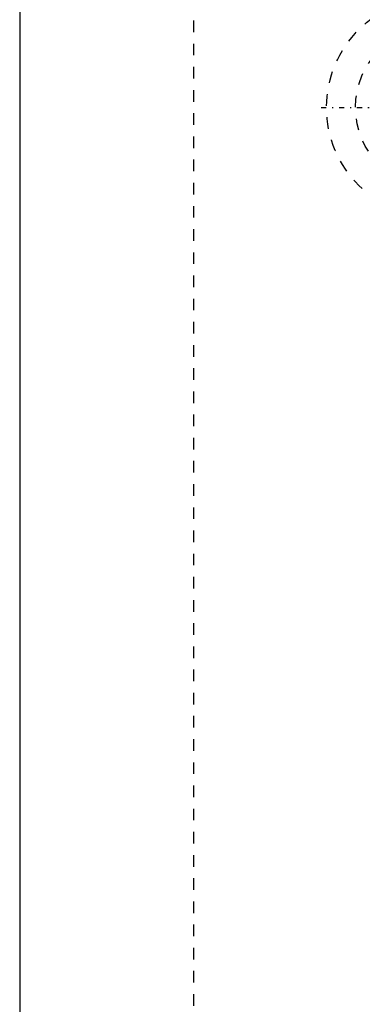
# Model space of a CAD drawing. Extents: x -90 to 90, y -139 to 487.
# Tile 8 of 14: x -80 to -50, y 195 to 280. Entities that reach past the tile are written whole.
import ezdxf

# ---------------------------------------------------------------- set-up
doc = ezdxf.new("R2010")
doc.units = 0
doc.linetypes.add('CENTER', pattern=[1.5, 0.45, -0.5, 0.05, -0.5])
doc.linetypes.add('DASHED', pattern=[2, 1, -1])
for name, color, linetype in [('AM_0', 7, 'CONTINUOUS'), ('AM_3', 7, 'DASHED'), ('AM_7', 7, 'CENTER')]:
    doc.layers.add(name, color=color, linetype=linetype)

msp = doc.modelspace()

# ---------------------------------------------------------------- linework, layer by layer
at = {"layer": 'AM_0', "color": 7, "linetype": 'CONTINUOUS'}
msp.add_line((-80, 291.5), (-80, 30), dxfattribs=at)
at = {"layer": 'AM_3', "color": 6, "linetype": 'DASHED'}
msp.add_line((-65, 313.5), (-65, 37.5), dxfattribs=at)
for radius in [9.5, 7]:
    msp.add_circle((-44, 272), radius, dxfattribs=at)
at = {"layer": 'AM_7', "color": 4, "linetype": 'CENTER'}
msp.add_line((-53.975, 272), (-34.025, 272), dxfattribs=at)

doc.saveas('drawing.dxf')
